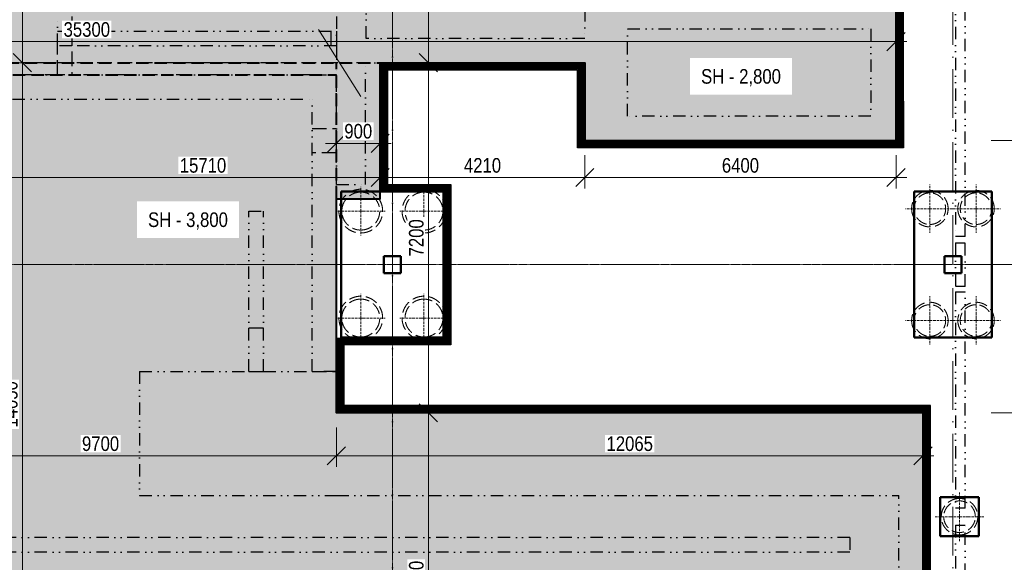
# Model space of a CAD drawing. Header units: millimetres. Extents: x -2694 to 670324, y -147023 to 76385.
# Tile 26 of 51: x 269974 to 290226, y 22367 to 33526. Entities that reach past the tile are written whole.
import ezdxf

# ---------------------------------------------------------------- set-up
doc = ezdxf.new("R2010")
doc.units = ezdxf.units.MM
doc.header["$LTSCALE"] = 10
for name, pattern in [('A_CARA_07', [7, 5, -2]), ('Carkovana 0.5x', [0.14, 0.1, -0.04]), ('Cerchovana 2x', [0.5, 0.3, -0.1, 0, -0.1]), ('DASHDOT', [25.4, 12.7, -6.35, 0, -6.35]), ('DASHED', [19.05, 12.7, -6.35]), ('DIVIDE', [31.75, 12.7, -6.35, 0, -6.35, 0, -6.35]), ('Teckovana', [0.06, 0, -0.06]), ('Čerchovaná 20mm', [3000, 2000, -500, 0, -500])]:
    doc.linetypes.add(name, pattern=pattern)
doc.layers.get('0').update_dxf_attribs({"lineweight": 20})
doc.layers.get('Defpoints').update_dxf_attribs({"lineweight": 20})
for name, color, linetype, lineweight in [('_A_OSY_HPFM', 253, 'DASHDOT', 13), ('A_KOTY', 7, 'Continuous', 13), ('CA_NEVHRA', 43, 'A_CARA_07', 20), ('CA_POHHRA25', 7, 'Continuous', 20), ('CA_REZY', 1, 'Continuous', 40), ('CA_ZAKLADY25', 43, 'Continuous', 20)]:
    doc.layers.add(name, color=color, linetype=linetype, lineweight=lineweight)
doc.layers.add('A_SRAFY_ZB', color=7, linetype='Continuous', lineweight=13, true_color=0xc8c8c8, transparency=0.3)
doc.layers.add('B_PUD_ZAKLAD_TENKA_PODKLADNI_BETON_A_H.I.', color=7, linetype='Continuous', lineweight=30, true_color=0x05ff44)
doc.layers.add('B_PUD_ZAKLAD_TUCNA_ZAKLAD_SPARA', color=7, linetype='Continuous', lineweight=40, true_color=0xff054b)
doc.layers.add('Rastr', color=252, linetype='Teckovana', lineweight=20, plot=False)
doc.layers.add('Standard', color=131, linetype='Continuous', lineweight=20, transparency=0.25)
doc.styles.add('KÓTY', font='ARIALN.TTF')
doc.dimstyles.new('INPROS - 150', dxfattribs={"dimscale": 150, "dimtxt": 2, "dimasz": 2.5, "dimexe": 1.5, "dimexo": 2, "dimtad": 1, "dimdec": 0, "dimrnd": 5, "dimtxsty": 'KÓTY', "dimblk": 'OBLIQUE', "dimcen": 2.5, "dimdle": 1.5, "dimadec": 0, "dimazin": 0, "dimtfac": 1, "dimtdec": 0, "dimtmove": 2, "dimatfit": 3, "dimldrblk": 'OBLIQUE', "dimfxl": 6, "dimfxlon": 1, "dimtfill": 1, "dimlwd": -1, "dimlwe": -1, "dimarcsym": 0})

# ---------------------------------------------------------------- blocks, each defined once
blk = doc.blocks.new('OSY_HPFM')
at = {"layer": '_A_OSY_HPFM', "color": 7, "linetype": 'Čerchovaná 20mm', "lineweight": 9, "ltscale": 0.05, "transparency": 33554641}
for p, q in [((277640, -1496), (277640, 75185)), ((289170, -1496), (289170, 75185)), ((-1494, 28490), (294943, 28490))]:
    blk.add_line(p, q, dxfattribs=at)
blk = doc.blocks.new('zaklady hpfm')
at = {"layer": 'CA_ZAKLADY25', "color": 8, "lineweight": 50, "true_color": 0x7b7b7b}
for p, q in [((278690, 29990), (276590, 29990)), ((276590, 29990), (276590, 26990)), ((276590, 26990), (276590, 29990)), ((276590, 29990), (278690, 29990)), ((278690, 26990), (278690, 29990)), ((278690, 29990), (278690, 26990)), ((289970, 29990), (288370, 29990)), ((288370, 29990), (288370, 26990)), ((288370, 26990), (288370, 29990)), ((288370, 29990), (289970, 29990)), ((289970, 26990), (289970, 29990)), ((289970, 29990), (289970, 26990)), ((277465, 28665), (277815, 28665)), ((277465, 28315), (277465, 28665)), ((277815, 28665), (277465, 28665)), ((277465, 28665), (277465, 28315)), ((277815, 28665), (277815, 28315)), ((277815, 28315), (277815, 28665)), ((288995, 28665), (289345, 28665)), ((288995, 28315), (288995, 28665)), ((289345, 28665), (288995, 28665)), ((288995, 28665), (288995, 28315)), ((289345, 28665), (289345, 28315)), ((289345, 28315), (289345, 28665)), ((277815, 28315), (277465, 28315)), ((277465, 28315), (277815, 28315)), ((289345, 28315), (288995, 28315)), ((288995, 28315), (289345, 28315)), ((276590, 26990), (278690, 26990)), ((278690, 26990), (276590, 26990)), ((288370, 26990), (289970, 26990)), ((289970, 26990), (288370, 26990)), ((288905, 23705), (288905, 22905)), ((289705, 23705), (288905, 23705)), ((288905, 23705), (289705, 23705)), ((288905, 22905), (288905, 23705)), ((289705, 22905), (289705, 23705)), ((289705, 23705), (289705, 22905)), ((288905, 22905), (289705, 22905)), ((289705, 22905), (288905, 22905))]:
    blk.add_line(p, q, dxfattribs=at)
blk = doc.blocks.new('PRAHY')
at = {"layer": 'CA_REZY', "color": 251, "linetype": 'DIVIDE', "lineweight": 25, "ltscale": 2, "true_color": 0x646464}
for p, q in [((289220, -161964), (289220, -166914)), ((289420, -166914), (289420, -161964)), ((289420, -166914), (289220, -166914)), ((289220, -167039), (289420, -167039)), ((289220, -167039), (289220, -167939)), ((289420, -167939), (289420, -167039)), ((289420, -167939), (289220, -167939)), ((289220, -168049), (289420, -168049)), ((289220, -168049), (289220, -172499)), ((289420, -172499), (289420, -168049)), ((289420, -172499), (289220, -172499)), ((289220, -172849), (289420, -172849)), ((289220, -172849), (289220, -177699)), ((289420, -177699), (289420, -172849))]:
    blk.add_line(p, q, dxfattribs=at)
blk = doc.blocks.new('rastr jirka netisk')
at = {"layer": 'Rastr', "linetype": 'Cerchovana 2x', "lineweight": 5, "transparency": 33554508}
for p, q in [((277640, 260892), (277640, 199255)), ((300474, 213738), (185603, 213738))]:
    blk.add_line(p, q, dxfattribs=at)
blk = doc.blocks.new('PILOTY')
at = {"layer": 'CA_NEVHRA', "color": 8, "true_color": 0x7b7b7b}
for p, q in [((276990, -172105), (276990, -171605)), ((278290, -172105), (278290, -171605)), ((288695, -172055), (288695, -171555)), ((289645, -172055), (289645, -171555)), ((276990, -172105), (276490, -172105)), ((276990, -172105), (276990, -172605)), ((276990, -172105), (277040, -172105)), ((277040, -172105), (277490, -172105)), ((278240, -172105), (277790, -172105)), ((278290, -172105), (278240, -172105)), ((278290, -172105), (278290, -172605)), ((278290, -172105), (278790, -172105)), ((288695, -172055), (288195, -172055)), ((288695, -172055), (288695, -172105)), ((288695, -172055), (289195, -172055)), ((288695, -172105), (288695, -172555)), ((289645, -172055), (289145, -172055)), ((289645, -172055), (289645, -172105)), ((289645, -172055), (290145, -172055)), ((289645, -172105), (289645, -172555)), ((276990, -174305), (276990, -173805)), ((278290, -174305), (278290, -173805)), ((288695, -174305), (288695, -173855)), ((289645, -174305), (289645, -173855)), ((276990, -174305), (276490, -174305)), ((276990, -174305), (277040, -174305)), ((276990, -174305), (276990, -174805)), ((277040, -174305), (277490, -174305)), ((278240, -174305), (277790, -174305)), ((278290, -174305), (278240, -174305)), ((278290, -174305), (278290, -174805)), ((278290, -174305), (278790, -174305)), ((288695, -174355), (288195, -174355)), ((288695, -174355), (288695, -174305)), ((288695, -174355), (289195, -174355)), ((288695, -174355), (288695, -174855)), ((289645, -174355), (289145, -174355)), ((289645, -174355), (289645, -174305)), ((289645, -174355), (289645, -174855)), ((289645, -174355), (290145, -174355)), ((289305, -178215), (289305, -177890)), ((289305, -178390), (289305, -178215)), ((289130, -178390), (288805, -178390)), ((289305, -178390), (289130, -178390)), ((289305, -178390), (289305, -178565)), ((289305, -178390), (289480, -178390)), ((289480, -178390), (289805, -178390)), ((289305, -178565), (289305, -178890))]:
    blk.add_line(p, q, dxfattribs=at)
at = {"layer": 'CA_NEVHRA', "color": 8, "ltscale": 5, "true_color": 0x7b7b7b}
for centre, radius, start, end in [((276990, -172105), 450, 0, 180), ((276990, -172105), 450, 0, 180), ((276990, -172105), 390, 90, 270), ((276990, -172105), 390, 90, 270), ((276990, -172105), 390, 270, 90), ((276990, -172105), 390, 270, 90), ((278290, -172105), 450, 0, 180), ((278290, -172105), 450, 0, 180), ((278290, -172105), 390, 90, 270), ((278290, -172105), 390, 90, 270), ((278290, -172105), 390, 270, 90), ((278290, -172105), 390, 270, 90), ((288695, -172055), 375, 0, 180), ((288695, -172055), 375, 0, 180), ((288695, -172055), 325, 90, 270), ((288695, -172055), 325, 90, 270), ((288695, -172055), 325, 270, 90), ((288695, -172055), 325, 270, 90), ((289645, -172055), 375, 0, 180), ((289645, -172055), 375, 0, 180), ((289645, -172055), 325, 90, 270), ((289645, -172055), 325, 90, 270), ((289645, -172055), 325, 270, 90), ((289645, -172055), 325, 270, 90), ((276990, -172105), 450, 180, 0), ((276990, -172105), 450, 180, 0), ((278290, -172105), 450, 180, 0), ((278290, -172105), 450, 180, 0), ((288695, -172055), 375, 180, 0), ((288695, -172055), 375, 180, 0), ((289645, -172055), 375, 180, 0), ((289645, -172055), 375, 180, 0), ((276990, -174305), 450, 0, 180), ((276990, -174305), 450, 0, 180), ((276990, -174305), 390, 90, 270), ((276990, -174305), 390, 90, 270), ((276990, -174305), 390, 270, 90), ((276990, -174305), 390, 270, 90), ((278290, -174305), 450, 0, 180), ((278290, -174305), 450, 0, 180), ((278290, -174305), 390, 90, 270), ((278290, -174305), 390, 90, 270), ((278290, -174305), 390, 270, 90), ((278290, -174305), 390, 270, 90), ((288695, -174355), 375, 0, 180), ((288695, -174355), 375, 0, 180), ((288695, -174355), 325, 90, 270), ((288695, -174355), 325, 90, 270), ((288695, -174355), 325, 270, 90), ((288695, -174355), 325, 270, 90), ((289645, -174355), 375, 0, 180), ((289645, -174355), 375, 0, 180), ((289645, -174355), 325, 90, 270), ((289645, -174355), 325, 90, 270), ((289645, -174355), 325, 270, 90), ((289645, -174355), 325, 270, 90), ((276990, -174305), 450, 180, 0), ((276990, -174305), 450, 180, 0), ((278290, -174305), 450, 180, 0), ((278290, -174305), 450, 180, 0), ((288695, -174355), 375, 180, 0), ((288695, -174355), 375, 180, 0), ((289645, -174355), 375, 180, 0), ((289645, -174355), 375, 180, 0), ((289305, -178390), 375, 90, 270), ((289305, -178390), 375, 90, 270), ((289305, -178390), 325, 0, 180), ((289305, -178390), 325, 0, 180), ((289305, -178390), 375, 270, 90), ((289305, -178390), 375, 270, 90), ((289305, -178390), 325, 180, 0), ((289305, -178390), 325, 180, 0)]:
    blk.add_arc(centre, radius, start, end, dxfattribs=at)
blk = doc.blocks.new('tvar betonu')
at = {"layer": 'Standard', "color": 13, "linetype": 'DIVIDE', "lineweight": 25, "ltscale": 2, "true_color": 0xff5252, "transparency": 33554687}
for p, q in [((277099, 33140), (277099, 34140)), ((277099, 33140), (277099, 34140)), ((287999, 31040), (287999, 33940)), ((281599, 33740), (281599, 33140)), ((281599, 33740), (281599, 33140)), ((270749, 32990), (270749, 33590)), ((271049, 33590), (271049, 33290)), ((276491, 33590), (276491, 32640)), ((271049, 33290), (276491, 33290)), ((282479, 31540), (282479, 33340)), ((282479, 33340), (287479, 33340)), ((282479, 31540), (282479, 33340)), ((282479, 33340), (287479, 33340)), ((287479, 33340), (287479, 31540)), ((287479, 33340), (287479, 31540)), ((281599, 33140), (277099, 33140)), ((281599, 33140), (277099, 33140)), ((271049, 32990), (270749, 32990)), ((276491, 32990), (271049, 32990)), ((276489, 32990), (276489, 32391)), ((276489, 32640), (276491, 32640)), ((281599, 32640), (276491, 32640)), ((277089, 30140), (277089, 32640)), ((277389, 32640), (277389, 30140)), ((281599, 32640), (281599, 31040)), ((275987, 32390), (267287, 32390)), ((270749, 32391), (269949, 32391)), ((275987, 32391), (270749, 32391)), ((275987, 32391), (276487, 32391)), ((276487, 32391), (276487, 26290)), ((276489, 30140), (276489, 32391)), ((267287, 31890), (275987, 31890)), ((275987, 26290), (275987, 31890)), ((287479, 31540), (282479, 31540)), ((287479, 31540), (282479, 31540)), ((281599, 31040), (287999, 31040)), ((276489, 29840), (276489, 30140)), ((276489, 30140), (277089, 30140)), ((277389, 30140), (277389, 29840)), ((277389, 29840), (276489, 29840)), ((274687, 26290), (274687, 29591)), ((274687, 29591), (274987, 29591)), ((274987, 26290), (274987, 29591)), ((272440, 26291), (272440, 23741)), ((272440, 26291), (274687, 26291)), ((274687, 26290), (274987, 26290)), ((274987, 26291), (275987, 26291)), ((276487, 26290), (275987, 26290)), ((276489, 26291), (276489, 25441)), ((276489, 25441), (288555, 25441)), ((288555, 25441), (288555, 23741)), ((272440, 23741), (276489, 23741)), ((276489, 23741), (288055, 23741)), ((288055, 18591), (288055, 23741)), ((288555, 23741), (288555, 18591)), ((287051, 22877), (193605, 22877)), ((287051, 22877), (287051, 22577)), ((287051, 22577), (193605, 22577))]:
    blk.add_line(p, q, dxfattribs=at)
at = {"layer": 'Standard', "color": 13, "linetype": 'Carkovana 0.5x', "lineweight": 25, "ltscale": 300, "true_color": 0xff5252, "transparency": 33554687}
for p, q in [((270749, 33290), (271049, 33290)), ((271049, 33290), (271049, 32391)), ((276384, 32990), (276384, 33290)), ((276489, 33290), (276489, 32990)), ((270749, 32391), (270749, 32990)), ((270349, 32640), (265890, 32640)), ((276489, 32640), (270349, 32640)), ((275987, 32390), (276487, 32390)), ((276489, 32391), (276487, 32391)), ((275987, 31290), (276487, 31290)), ((276487, 30790), (275987, 30790)), ((274687, 27190), (274987, 27190)), ((274687, 26291), (274987, 26291)), ((275987, 26291), (276489, 26291)), ((276486, 26290), (276486, 25441)), ((276489, 25441), (276486, 25441))]:
    blk.add_line(p, q, dxfattribs=at)
blk = doc.blocks.new('_Oblique')
at = {"color": 0, "linetype": 'ByBlock', "lineweight": -2}
blk.add_line((-0.5, -0.5), (0.5, 0.5), dxfattribs=at)
blk = doc.blocks.new('*D85')
at = {"layer": 'A_KOTY', "color": 0, "transparency": 16777216}
for p, q in [((266788, 25457), (266788, 24332)), ((276489, 25141), (276489, 24332)), ((266563, 24557), (276714, 24557))]:
    blk.add_line(p, q, dxfattribs=at)
at = {"layer": 'Defpoints', "color": 0, "transparency": 16777216}
for p in [(266788, 26290), (276489, 25441), (276489, 24557)]:
    blk.add_point(p, dxfattribs=at)
at = {"layer": 'A_KOTY', "color": 0, "transparency": 16777216, "xscale": 375, "yscale": 375, "zscale": 375, "rotation": 180}
blk.add_blockref('_Oblique', (266788, 24557), dxfattribs=at)
at = {"layer": 'A_KOTY', "color": 0, "transparency": 16777216, "xscale": 375, "yscale": 375, "zscale": 375}
blk.add_blockref('_Oblique', (276489, 24557), dxfattribs=at)
at = {"layer": 'A_KOTY', "color": 0, "transparency": 16777216, "insert": (271638, 24804), "char_height": 300, "attachment_point": 5, "style": 'KÓTY', "bg_fill": 3, "box_fill_scale": 1.1, "bg_fill_color": 256, "bg_fill_true_color": 13158600, "bg_fill_transparency": 0}
blk.add_mtext('9700', dxfattribs=at)
blk = doc.blocks.new('*D86')
at = {"layer": 'A_KOTY', "color": 0, "transparency": 16777216}
for p, q in [((276489, 25141), (276489, 24332)), ((288555, 25141), (288555, 24332)), ((276264, 24557), (288780, 24557))]:
    blk.add_line(p, q, dxfattribs=at)
at = {"layer": 'Defpoints', "color": 0, "transparency": 16777216}
for p in [(276489, 25441), (288555, 25441), (288555, 24557)]:
    blk.add_point(p, dxfattribs=at)
at = {"layer": 'A_KOTY', "color": 0, "transparency": 16777216, "xscale": 375, "yscale": 375, "zscale": 375, "rotation": 180}
blk.add_blockref('_Oblique', (276489, 24557), dxfattribs=at)
at = {"layer": 'A_KOTY', "color": 0, "transparency": 16777216, "xscale": 375, "yscale": 375, "zscale": 375}
blk.add_blockref('_Oblique', (288555, 24557), dxfattribs=at)
at = {"layer": 'A_KOTY', "color": 0, "transparency": 16777216, "insert": (282522, 24804), "char_height": 300, "attachment_point": 5, "style": 'KÓTY', "bg_fill": 3, "box_fill_scale": 1.1, "bg_fill_color": 256, "bg_fill_true_color": 13158600, "bg_fill_transparency": 0}
blk.add_mtext('12065', dxfattribs=at)
blk = doc.blocks.new('*D129')
at = {"layer": 'A_KOTY', "color": 0, "transparency": 16777216}
for p, q in [((278380, 37925), (278380, 32415)), ((278380, 37700), (278605, 37700)), ((277689, 32640), (278605, 32640))]:
    blk.add_line(p, q, dxfattribs=at)
at = {"layer": 'Defpoints', "color": 0, "transparency": 16777216}
for p in [(278380, 37700), (277389, 32640), (278380, 32640)]:
    blk.add_point(p, dxfattribs=at)
at = {"layer": 'A_KOTY', "color": 0, "transparency": 16777216, "xscale": 375, "yscale": 375, "zscale": 375}
for p, rotation in [((278380, 37700), 90), ((278380, 32640), 270)]:
    blk.add_blockref('_Oblique', p, dxfattribs=dict(at, rotation=rotation))
at = {"layer": 'A_KOTY', "color": 0, "transparency": 16777216, "insert": (278133, 35170), "char_height": 300, "attachment_point": 5, "rotation": 90, "style": 'KÓTY', "bg_fill": 3, "box_fill_scale": 1.1, "bg_fill_color": 256, "bg_fill_true_color": 13158600, "bg_fill_transparency": 0}
blk.add_mtext('5060', dxfattribs=at)
blk = doc.blocks.new('*D130')
at = {"layer": 'A_KOTY', "color": 0, "transparency": 16777216}
for p, q in [((278380, 32865), (278380, 25216)), ((277689, 32640), (278605, 32640)), ((277480, 25441), (278605, 25441))]:
    blk.add_line(p, q, dxfattribs=at)
at = {"layer": 'Defpoints', "color": 0, "transparency": 16777216}
for p in [(277389, 32640), (276486, 25441), (278380, 25441)]:
    blk.add_point(p, dxfattribs=at)
at = {"layer": 'A_KOTY', "color": 0, "transparency": 16777216, "xscale": 375, "yscale": 375, "zscale": 375}
for p, rotation in [((278380, 32640), 90), ((278380, 25441), 270)]:
    blk.add_blockref('_Oblique', p, dxfattribs=dict(at, rotation=rotation))
at = {"layer": 'A_KOTY', "color": 0, "transparency": 16777216, "insert": (278133, 29040), "char_height": 300, "attachment_point": 5, "rotation": 90, "style": 'KÓTY', "bg_fill": 3, "box_fill_scale": 1.1, "bg_fill_color": 256, "bg_fill_true_color": 13158600, "bg_fill_transparency": 0}
blk.add_mtext('7200', dxfattribs=at)
blk = doc.blocks.new('*D131')
at = {"layer": 'A_KOTY', "color": 0, "transparency": 16777216}
for p, q in [((278380, 25666), (278380, 18366)), ((277480, 25441), (278605, 25441)), ((277940, 18591), (278605, 18591))]:
    blk.add_line(p, q, dxfattribs=at)
at = {"layer": 'Defpoints', "color": 0, "transparency": 16777216}
for p in [(276486, 25441), (277640, 18591), (278380, 18591)]:
    blk.add_point(p, dxfattribs=at)
at = {"layer": 'A_KOTY', "color": 0, "transparency": 16777216, "xscale": 375, "yscale": 375, "zscale": 375}
for p, rotation in [((278380, 25441), 90), ((278380, 18591), 270)]:
    blk.add_blockref('_Oblique', p, dxfattribs=dict(at, rotation=rotation))
at = {"layer": 'A_KOTY', "color": 0, "transparency": 16777216, "insert": (278133, 22016), "char_height": 300, "attachment_point": 5, "rotation": 90, "style": 'KÓTY', "bg_fill": 3, "box_fill_scale": 1.1, "bg_fill_color": 256, "bg_fill_true_color": 13158600, "bg_fill_transparency": 0}
blk.add_mtext('6850', dxfattribs=at)
blk = doc.blocks.new('*D142')
at = {"layer": 'A_KOTY', "color": 0, "transparency": 16777216}
for p, q in [((290859, 34165), (290859, 30815)), ((289959, 33940), (291084, 33940)), ((289959, 31040), (291084, 31040))]:
    blk.add_line(p, q, dxfattribs=at)
at = {"layer": 'Defpoints', "color": 0, "transparency": 16777216}
for p in [(287899, 33940), (287999, 31040), (290859, 31040)]:
    blk.add_point(p, dxfattribs=at)
at = {"layer": 'A_KOTY', "color": 0, "transparency": 16777216, "xscale": 375, "yscale": 375, "zscale": 375}
for p, rotation in [((290859, 33940), 90), ((290859, 31040), 270)]:
    blk.add_blockref('_Oblique', p, dxfattribs=dict(at, rotation=rotation))
at = {"layer": 'A_KOTY', "color": 0, "transparency": 16777216, "insert": (290613, 32490), "char_height": 300, "attachment_point": 5, "rotation": 90, "style": 'KÓTY', "bg_fill": 3, "box_fill_scale": 1.1, "bg_fill_color": 256, "bg_fill_true_color": 13158600, "bg_fill_transparency": 0}
blk.add_mtext('2900', dxfattribs=at)
blk = doc.blocks.new('*D143')
at = {"layer": 'A_KOTY', "color": 0, "transparency": 16777216}
for p, q in [((290859, 31265), (290859, 25216)), ((289959, 31040), (291084, 31040)), ((289959, 25441), (291084, 25441))]:
    blk.add_line(p, q, dxfattribs=at)
at = {"layer": 'Defpoints', "color": 0, "transparency": 16777216}
for p in [(287999, 31040), (288555, 25441), (290859, 25441)]:
    blk.add_point(p, dxfattribs=at)
at = {"layer": 'A_KOTY', "color": 0, "transparency": 16777216, "xscale": 375, "yscale": 375, "zscale": 375}
for p, rotation in [((290859, 31040), 90), ((290859, 25441), 270)]:
    blk.add_blockref('_Oblique', p, dxfattribs=dict(at, rotation=rotation))
at = {"layer": 'A_KOTY', "color": 0, "transparency": 16777216, "insert": (290613, 28240), "char_height": 300, "attachment_point": 5, "rotation": 90, "style": 'KÓTY', "bg_fill": 3, "box_fill_scale": 1.1, "bg_fill_color": 256, "bg_fill_true_color": 13158600, "bg_fill_transparency": 0}
blk.add_mtext('5600', dxfattribs=at)
blk = doc.blocks.new('*D144')
at = {"layer": 'A_KOTY', "color": 0, "transparency": 16777216}
for p, q in [((290859, 25666), (290859, 18366)), ((289959, 25441), (291084, 25441)), ((289959, 18591), (291084, 18591))]:
    blk.add_line(p, q, dxfattribs=at)
at = {"layer": 'Defpoints', "color": 0, "transparency": 16777216}
for p in [(288555, 25441), (288555, 18591), (290859, 18591)]:
    blk.add_point(p, dxfattribs=at)
at = {"layer": 'A_KOTY', "color": 0, "transparency": 16777216, "xscale": 375, "yscale": 375, "zscale": 375}
for p, rotation in [((290859, 25441), 90), ((290859, 18591), 270)]:
    blk.add_blockref('_Oblique', p, dxfattribs=dict(at, rotation=rotation))
at = {"layer": 'A_KOTY', "color": 0, "transparency": 16777216, "insert": (290613, 22016), "char_height": 300, "attachment_point": 5, "rotation": 90, "style": 'KÓTY', "bg_fill": 3, "box_fill_scale": 1.1, "bg_fill_color": 256, "bg_fill_true_color": 13158600, "bg_fill_transparency": 0}
blk.add_mtext('6850', dxfattribs=at)
blk = doc.blocks.new('*D148')
at = {"layer": 'A_KOTY', "color": 0, "transparency": 16777216}
for p, q in [((252699, 32740), (252699, 33301)), ((287999, 32176), (287999, 33301)), ((252474, 33076), (288224, 33076))]:
    blk.add_line(p, q, dxfattribs=at)
at = {"layer": 'Defpoints', "color": 0, "transparency": 16777216}
for p in [(287999, 33076), (252699, 32440), (287999, 31040)]:
    blk.add_point(p, dxfattribs=at)
at = {"layer": 'A_KOTY', "color": 0, "transparency": 16777216, "xscale": 375, "yscale": 375, "zscale": 375, "rotation": 180}
blk.add_blockref('_Oblique', (252699, 33076), dxfattribs=at)
at = {"layer": 'A_KOTY', "color": 0, "transparency": 16777216, "xscale": 375, "yscale": 375, "zscale": 375}
blk.add_blockref('_Oblique', (287999, 33076), dxfattribs=at)
at = {"layer": 'A_KOTY', "color": 0, "transparency": 16777216, "insert": (271355, 33323), "char_height": 300, "attachment_point": 5, "style": 'KÓTY', "bg_fill": 3, "box_fill_scale": 1.1, "bg_fill_color": 256, "bg_fill_true_color": 13158600, "bg_fill_transparency": 0}
blk.add_mtext('35300', dxfattribs=at)
blk = doc.blocks.new('*D149')
at = {"layer": 'A_KOTY', "color": 0, "transparency": 16777216}
for p, q in [((270029, 37925), (270029, 32415)), ((269599, 37700), (270254, 37700)), ((269599, 32640), (270254, 32640))]:
    blk.add_line(p, q, dxfattribs=at)
at = {"layer": 'Defpoints', "color": 0, "transparency": 16777216}
for p in [(269299, 37700), (269299, 32640), (270029, 32640)]:
    blk.add_point(p, dxfattribs=at)
at = {"layer": 'A_KOTY', "color": 0, "transparency": 16777216, "xscale": 375, "yscale": 375, "zscale": 375}
for p, rotation in [((270029, 37700), 90), ((270029, 32640), 270)]:
    blk.add_blockref('_Oblique', p, dxfattribs=dict(at, rotation=rotation))
at = {"layer": 'A_KOTY', "color": 0, "transparency": 16777216, "insert": (269782, 35170), "char_height": 300, "attachment_point": 5, "rotation": 90, "style": 'KÓTY', "bg_fill": 3, "box_fill_scale": 1.1, "bg_fill_color": 256, "bg_fill_true_color": 13158600, "bg_fill_transparency": 0}
blk.add_mtext('5060', dxfattribs=at)
blk = doc.blocks.new('*D150')
at = {"layer": 'A_KOTY', "color": 0, "transparency": 16777216}
for p, q in [((270029, 32865), (270029, 18366)), ((269599, 32640), (270254, 32640)), ((270121, 18591), (269804, 18591))]:
    blk.add_line(p, q, dxfattribs=at)
at = {"layer": 'Defpoints', "color": 0, "transparency": 16777216}
for p in [(269299, 32640), (270029, 18591), (270421, 18591)]:
    blk.add_point(p, dxfattribs=at)
at = {"layer": 'A_KOTY', "color": 0, "transparency": 16777216, "xscale": 375, "yscale": 375, "zscale": 375}
for p, rotation in [((270029, 32640), 90), ((270029, 18591), 270)]:
    blk.add_blockref('_Oblique', p, dxfattribs=dict(at, rotation=rotation))
at = {"layer": 'A_KOTY', "color": 0, "transparency": 16777216, "insert": (269782, 25615), "char_height": 300, "attachment_point": 5, "rotation": 90, "style": 'KÓTY', "bg_fill": 3, "box_fill_scale": 1.1, "bg_fill_color": 256, "bg_fill_true_color": 13158600, "bg_fill_transparency": 0}
blk.add_mtext('14050', dxfattribs=at)
blk = doc.blocks.new('*D199')
at = {"layer": 'A_KOTY', "color": 0, "transparency": 16777216}
for p, q in [((277389, 30940), (277389, 30056)), ((281599, 30740), (281599, 30056)), ((277164, 30281), (281824, 30281))]:
    blk.add_line(p, q, dxfattribs=at)
at = {"layer": 'Defpoints', "color": 0, "transparency": 16777216}
for p in [(277389, 31240), (281599, 31040), (281599, 30281)]:
    blk.add_point(p, dxfattribs=at)
at = {"layer": 'A_KOTY', "color": 0, "transparency": 16777216, "xscale": 375, "yscale": 375, "zscale": 375, "rotation": 180}
blk.add_blockref('_Oblique', (277389, 30281), dxfattribs=at)
at = {"layer": 'A_KOTY', "color": 0, "transparency": 16777216, "xscale": 375, "yscale": 375, "zscale": 375}
blk.add_blockref('_Oblique', (281599, 30281), dxfattribs=at)
at = {"layer": 'A_KOTY', "color": 0, "transparency": 16777216, "insert": (279494, 30528), "char_height": 300, "attachment_point": 5, "style": 'KÓTY', "bg_fill": 3, "box_fill_scale": 1.1, "bg_fill_color": 256, "bg_fill_true_color": 13158600, "bg_fill_transparency": 0}
blk.add_mtext('4210', dxfattribs=at)
blk = doc.blocks.new('*D200')
at = {"layer": 'A_KOTY', "color": 0, "transparency": 16777216}
for p, q in [((281599, 30740), (281599, 30056)), ((287999, 30740), (287999, 30056)), ((281374, 30281), (288224, 30281))]:
    blk.add_line(p, q, dxfattribs=at)
at = {"layer": 'Defpoints', "color": 0, "transparency": 16777216}
for p in [(281599, 31040), (287999, 31040), (287999, 30281)]:
    blk.add_point(p, dxfattribs=at)
at = {"layer": 'A_KOTY', "color": 0, "transparency": 16777216, "xscale": 375, "yscale": 375, "zscale": 375, "rotation": 180}
blk.add_blockref('_Oblique', (281599, 30281), dxfattribs=at)
at = {"layer": 'A_KOTY', "color": 0, "transparency": 16777216, "xscale": 375, "yscale": 375, "zscale": 375}
blk.add_blockref('_Oblique', (287999, 30281), dxfattribs=at)
at = {"layer": 'A_KOTY', "color": 0, "transparency": 16777216, "insert": (284799, 30528), "char_height": 300, "attachment_point": 5, "style": 'KÓTY', "bg_fill": 3, "box_fill_scale": 1.1, "bg_fill_color": 256, "bg_fill_true_color": 13158600, "bg_fill_transparency": 0}
blk.add_mtext('6400', dxfattribs=at)
blk = doc.blocks.new('*D201')
at = {"layer": 'A_KOTY', "color": 0, "transparency": 16777216}
for p, q in [((281599, 30740), (281599, 30056)), ((265890, 30141), (265890, 30506)), ((281824, 30281), (265665, 30281))]:
    blk.add_line(p, q, dxfattribs=at)
at = {"layer": 'Defpoints', "color": 0, "transparency": 16777216}
for p in [(281599, 31040), (265890, 30281), (265890, 29841)]:
    blk.add_point(p, dxfattribs=at)
at = {"layer": 'A_KOTY', "color": 0, "transparency": 16777216, "xscale": 375, "yscale": 375, "zscale": 375, "rotation": 180}
blk.add_blockref('_Oblique', (265890, 30281), dxfattribs=at)
at = {"layer": 'A_KOTY', "color": 0, "transparency": 16777216, "xscale": 375, "yscale": 375, "zscale": 375}
blk.add_blockref('_Oblique', (281599, 30281), dxfattribs=at)
at = {"layer": 'A_KOTY', "color": 0, "transparency": 16777216, "insert": (273745, 30528), "char_height": 300, "attachment_point": 5, "style": 'KÓTY', "bg_fill": 3, "box_fill_scale": 1.1, "bg_fill_color": 256, "bg_fill_true_color": 13158600, "bg_fill_transparency": 0}
blk.add_mtext('15710', dxfattribs=at)
blk = doc.blocks.new('*D205')
at = {"layer": 'A_KOTY', "color": 0, "transparency": 16777216}
for p, q in [((276487, 30581), (276487, 31208)), ((277389, 30581), (277389, 31208)), ((276262, 30983), (277614, 30983))]:
    blk.add_line(p, q, dxfattribs=at)
at = {"layer": 'Defpoints', "color": 0, "transparency": 16777216}
for p in [(277389, 30983), (276487, 30281), (277389, 30281)]:
    blk.add_point(p, dxfattribs=at)
at = {"layer": 'A_KOTY', "color": 0, "transparency": 16777216, "xscale": 375, "yscale": 375, "zscale": 375, "rotation": 180}
blk.add_blockref('_Oblique', (276487, 30983), dxfattribs=at)
at = {"layer": 'A_KOTY', "color": 0, "transparency": 16777216, "xscale": 375, "yscale": 375, "zscale": 375}
blk.add_blockref('_Oblique', (277389, 30983), dxfattribs=at)
at = {"layer": 'A_KOTY', "color": 0, "transparency": 16777216, "insert": (276938, 31230), "char_height": 300, "attachment_point": 5, "style": 'KÓTY', "bg_fill": 3, "box_fill_scale": 1.1, "bg_fill_color": 256, "bg_fill_true_color": 13158600, "bg_fill_transparency": 0}
blk.add_mtext('900', dxfattribs=at)
blk = doc.blocks.new('*D236')
at = {"layer": 'A_KOTY', "color": 0, "transparency": 16777216}
for p, q in [((292357, 59845), (292357, 18366)), ((291457, 59620), (292582, 59620)), ((291457, 18591), (292582, 18591))]:
    blk.add_line(p, q, dxfattribs=at)
at = {"layer": 'Defpoints', "color": 0, "transparency": 16777216}
for p in [(287899, 59620), (290859, 18591), (292357, 18591)]:
    blk.add_point(p, dxfattribs=at)
at = {"layer": 'A_KOTY', "color": 0, "transparency": 16777216, "xscale": 375, "yscale": 375, "zscale": 375}
for p, rotation in [((292357, 59620), 90), ((292357, 18591), 270)]:
    blk.add_blockref('_Oblique', p, dxfattribs=dict(at, rotation=rotation))
at = {"layer": 'A_KOTY', "color": 0, "transparency": 16777216, "insert": (292110, 39105), "char_height": 300, "attachment_point": 5, "rotation": 90, "style": 'KÓTY', "bg_fill": 3, "box_fill_scale": 1.1, "bg_fill_color": 256, "bg_fill_true_color": 13158600, "bg_fill_transparency": 0}
blk.add_mtext('41030', dxfattribs=at)

msp = doc.modelspace()

# ---------------------------------------------------------------- hatches: boundary and pattern name
at = {"layer": 'A_SRAFY_ZB', "linetype": 'Continuous', "lineweight": -3}
h = msp.add_hatch(color=256, dxfattribs=at)
h.paths.add_polyline_path([(259099.5, 32640), (265890.1, 32640), (270421.3, 32640), (270421.3, 37700), (269299.5, 37700), (263762, 37700), (258937, 37700), (255684.5, 37700), (255684.5, 36190), (255684.5, 33940), (254199.5, 33940), (252799.5, 33940), (252699.5, 33940), (252699.5, 31040), (259099.5, 31040)])
h.paths.add_polyline_path([(285014.5, 36190), (285014.5, 37390), (285014.5, 37700), (276937, 37700), (271399.5, 37700), (270421.3, 37700), (270421.3, 32640), (277388.6, 32640), (281599.5, 32640), (281599.5, 31040), (287999.5, 31040), (287999.5, 33940), (286499.5, 33940), (285014.5, 33940)])
h.paths.add_polyline_path([(277388.6, 32640), (276491.1, 32640), (276490, 29840), (277388.6, 29840)])
h.paths.add_polyline_path([(266790, 32640), (265890.1, 32640), (265890.1, 29840.8), (266790, 29840.8)])
msp.add_hatch(color=256, dxfattribs=at).paths.add_polyline_path([(288555, 25440.8), (276488.6, 25440.8), (276488.6, 26889.9), (276488.6, 29840), (276490.9, 32640), (266790, 32640), (266790, 29840.8), (266788.4, 26290), (263590.5, 26290.8), (263590.5, 25440.8), (252488.6, 25440.8), (252488.6, 32390), (242790, 32389.1), (242790, 26289.1), (239740, 26290.8), (239740, 25440.8), (228486.2, 25474.4), (228488.6, 26290.8), (228490, 29840), (228488.6, 32390.8), (218790, 32390.8), (218790, 29840.8), (218787.5, 26290.8), (214836.5, 26290.8), (214836.5, 25440.8), (203336.5, 25440.8), (203340, 26590.3), (203340, 30390.3), (203336.5, 32391.6), (193638, 32390.8), (193638, 26290.8), (189786.5, 26290.8), (189786.5, 23740.8), (192105, 23740.8), (192105, 18590.8), (288555, 18590.8)])

# ---------------------------------------------------------------- linework, layer by layer
at = {"layer": 'A_KOTY'}
msp.add_lwpolyline([(276123.6, 33326.5), (276991.4, 31943.3)], dxfattribs=at)
at = {"layer": 'B_PUD_ZAKLAD_TENKA_PODKLADNI_BETON_A_H.I.', "transparency": 33554559, "const_width": 140}
for points in [[(241640, 53415), (265711, 53415), (265711, 62257.9), (267261, 62257.9), (267261, 53415), (269924.5, 53415), (269924.5, 67495), (271474.5, 67495), (271474.5, 52814.1), (286474.5, 52814.1), (286474.5, 59695), (287974.2, 59695), (288074.7, 30965), (281524.5, 30965), (281524.5, 32565), (277463.6, 32565), (277463.5, 30064.9), (278765, 30064.9), (278765, 26914.9), (276563.6, 26914.9), (276563.6, 25590.8)], [(277640, 18515.8), (288555, 18515.8), (288630, 18515.8), (288630, 25440.8), (288630, 25515.8), (276488.6, 25515.8)]]:
    msp.add_lwpolyline(points, dxfattribs=at)
at = {"layer": 'B_PUD_ZAKLAD_TENKA_PODKLADNI_BETON_A_H.I.'}
for points in [[(241640, 53490), (265636, 53490), (265636, 62332.9), (267336, 62332.9), (267336, 53490), (269849.5, 53490), (269849.5, 67570), (271549.5, 67570), (271549.5, 52889.1), (286399.5, 52889.1), (286399.5, 59770), (288049, 59770), (288150, 30890), (281449.5, 30890), (281449.5, 32490), (277538.6, 32490), (277538.5, 30139.9), (278840, 30139.9), (278840, 26839.9), (276638.6, 26839.9), (276638.6, 25590.8)], [(277640, 18440.8), (288555, 18440.8), (288705, 18440.8), (288705, 25440.8), (288705, 25590.8), (276638.6, 25590.8)]]:
    msp.add_lwpolyline(points, dxfattribs=at)
at = {"layer": 'B_PUD_ZAKLAD_TUCNA_ZAKLAD_SPARA'}
for points in [[(287999.5, 31040), (287999.5, 33940)], [(276488.6, 26889.9), (276488.6, 29840), (277388.6, 29840), (277388.6, 32640)], [(277388.6, 32640), (281599.5, 32640), (281599.5, 31040), (287999.5, 31040)], [(192105, 18590.8), (288555, 18590.8), (288555, 25440.8), (276488.6, 25440.8), (276488.6, 26889.9)]]:
    msp.add_lwpolyline(points, dxfattribs=at)
at = {"layer": 'B_PUD_ZAKLAD_TUCNA_ZAKLAD_SPARA', "linetype": 'DASHED', "ltscale": 2}
for points in [[(265890.1, 32640), (277388.6, 32640)], [(276490, 29840), (276491.1, 32640)], [(266788.4, 32390), (276486.9, 32390)]]:
    msp.add_lwpolyline(points, dxfattribs=at)

# ---------------------------------------------------------------- block references
at = {"layer": '_A_OSY_HPFM'}
msp.add_blockref('OSY_HPFM', (0, 0), dxfattribs=at)
at = {"layer": 'CA_NEVHRA'}
msp.add_blockref('PILOTY', (0, 201694.5), dxfattribs=at)
at = {"layer": 'CA_POHHRA25'}
msp.add_blockref('PRAHY', (0, 195978.4), dxfattribs=at)
at = {"layer": 'CA_ZAKLADY25'}
msp.add_blockref('zaklady hpfm', (0, 0), dxfattribs=at)
at = {"layer": 'Rastr'}
msp.add_blockref('rastr jirka netisk', (0, -185247.8), dxfattribs=at)
at = {"layer": 'Standard', "color": 2}
msp.add_blockref('tvar betonu', (0, 0), dxfattribs=at)

# ---------------------------------------------------------------- next in the draw order: texts
at = {"layer": 'A_KOTY', "lineweight": 25, "transparency": 33554687, "char_height": 300, "attachment_point": 5, "style": 'KÓTY', "bg_fill": 3, "box_fill_scale": 1.75, "bg_fill_color": 256, "bg_fill_transparency": 0}
for s, insert in [('SH - 2,800', (284810.8, 32332.6)), ('SH - 3,800', (273436, 29384.8))]:
    msp.add_mtext(s, dxfattribs=dict(at, insert=insert))

# ---------------------------------------------------------------- next in the draw order: dimensions: what is measured, and where the dimension line sits
at = {"layer": 'A_KOTY'}
for base, p1, p2, picture, middle in [((278379.8, 32640), (278379.8, 37700), (277388.6, 32640), '*D129', (278132.9, 35170)), ((290859.4, 31040), (287899.5, 33940), (287999.5, 31040), '*D142', (290612.5, 32490))]:
    dim = msp.add_linear_dim(base=base, p1=p1, p2=p2, angle=90, dimstyle='INPROS - 150', dxfattribs=at)
    dim.commit()
    dim.dimension.update_dxf_attribs({"geometry": picture, "text_midpoint": middle})
dim = msp.add_linear_dim(base=(276488.6, 24556.6), p1=(266788.4, 26290), p2=(276488.6, 25440.8), dimstyle='INPROS - 150', dxfattribs=at)
dim.commit()
dim.dimension.update_dxf_attribs({"geometry": '*D85', "text_midpoint": (271638.5, 24803.6)})

# ---------------------------------------------------------------- next in the draw order: dimensions: what is measured, and where the dimension line sits
dim = msp.add_linear_dim(base=(288555, 24556.6), p1=(276488.6, 25440.8), p2=(288555, 25440.8), dimstyle='INPROS - 150', dxfattribs=at)
dim.commit()
dim.dimension.update_dxf_attribs({"geometry": '*D86', "text_midpoint": (282521.8, 24803.6)})

# ---------------------------------------------------------------- next in the draw order: dimensions: what is measured, and where the dimension line sits
for base, p1, p2, picture, middle in [((278379.8, 25440.8), (277388.6, 32640), (276486.1, 25440.8), '*D130', (278132.9, 29040.4)), ((290859.4, 25440.8), (287999.5, 31040), (288555, 25440.8), '*D143', (290612.5, 28240.4))]:
    dim = msp.add_linear_dim(base=base, p1=p1, p2=p2, angle=90, dimstyle='INPROS - 150', dxfattribs=at)
    dim.commit()
    dim.dimension.update_dxf_attribs({"geometry": picture, "text_midpoint": middle})

# ---------------------------------------------------------------- next in the draw order: dimensions: what is measured, and where the dimension line sits
dim = msp.add_linear_dim(base=(287999.5, 33075.7), p1=(252699.5, 32440), p2=(287999.5, 31040), dimstyle='INPROS - 150', dxfattribs=at)
dim.commit()
dim.dimension.update_dxf_attribs({"geometry": '*D148', "text_midpoint": (271355.4, 33322.6), "dimtype": 160})
for base, p1, p2, picture, middle in [((278379.8, 18590.8), (276486.1, 25440.8), (277640, 18590.8), '*D131', (278132.9, 22015.8)), ((290859.4, 18590.8), (288555, 25440.8), (288555, 18590.8), '*D144', (290612.5, 22015.8))]:
    dim = msp.add_linear_dim(base=base, p1=p1, p2=p2, angle=90, dimstyle='INPROS - 150', dxfattribs=at)
    dim.commit()
    dim.dimension.update_dxf_attribs({"geometry": picture, "text_midpoint": middle})

# ---------------------------------------------------------------- next in the draw order: dimensions: what is measured, and where the dimension line sits
dim = msp.add_linear_dim(base=(270029.3, 32640), p1=(269299.5, 37700), p2=(269299.5, 32640), angle=90, dimstyle='INPROS - 150', dxfattribs=at)
dim.commit()
dim.dimension.update_dxf_attribs({"geometry": '*D149', "text_midpoint": (269782.4, 35170)})
dim = msp.add_linear_dim(base=(281599.5, 30280.7), p1=(277388.6, 31240), p2=(281599.5, 31040), dimstyle='INPROS - 150', dxfattribs=at)
dim.commit()
dim.dimension.update_dxf_attribs({"geometry": '*D199', "text_midpoint": (279494, 30527.6)})

# ---------------------------------------------------------------- next in the draw order: dimensions: what is measured, and where the dimension line sits
dim = msp.add_linear_dim(base=(270029.3, 18590.8), p1=(269299.5, 32640), p2=(270421.3, 18590.8), angle=90, dimstyle='INPROS - 150', dxfattribs=at)
dim.commit()
dim.dimension.update_dxf_attribs({"geometry": '*D150', "text_midpoint": (269782.4, 25615.4)})
dim = msp.add_linear_dim(base=(287999.5, 30280.7), p1=(281599.5, 31040), p2=(287999.5, 31040), dimstyle='INPROS - 150', dxfattribs=at)
dim.commit()
dim.dimension.update_dxf_attribs({"geometry": '*D200', "text_midpoint": (284799.5, 30527.6)})

# ---------------------------------------------------------------- next in the draw order: dimensions: what is measured, and where the dimension line sits
dim = msp.add_linear_dim(base=(292356.7, 18590.8), p1=(287899.5, 59620), p2=(290859.4, 18590.8), angle=90, dimstyle='INPROS - 150', dxfattribs=at)
dim.commit()
dim.dimension.update_dxf_attribs({"geometry": '*D236', "text_midpoint": (292109.7, 39105.4)})
dim = msp.add_linear_dim(base=(265890.1, 30280.7), p1=(281599.5, 31040), p2=(265890.1, 29840.8), dimstyle='INPROS - 150', dxfattribs=at)
dim.commit()
dim.dimension.update_dxf_attribs({"geometry": '*D201', "text_midpoint": (273744.8, 30527.6)})

# ---------------------------------------------------------------- next in the draw order: dimensions: what is measured, and where the dimension line sits
dim = msp.add_linear_dim(base=(277388.6, 30983.1), p1=(276486.9, 30280.7), p2=(277388.6, 30280.7), dimstyle='INPROS - 150', dxfattribs=at)
dim.commit()
dim.dimension.update_dxf_attribs({"geometry": '*D205', "text_midpoint": (276937.8, 31230.1)})

doc.saveas('drawing.dxf')
